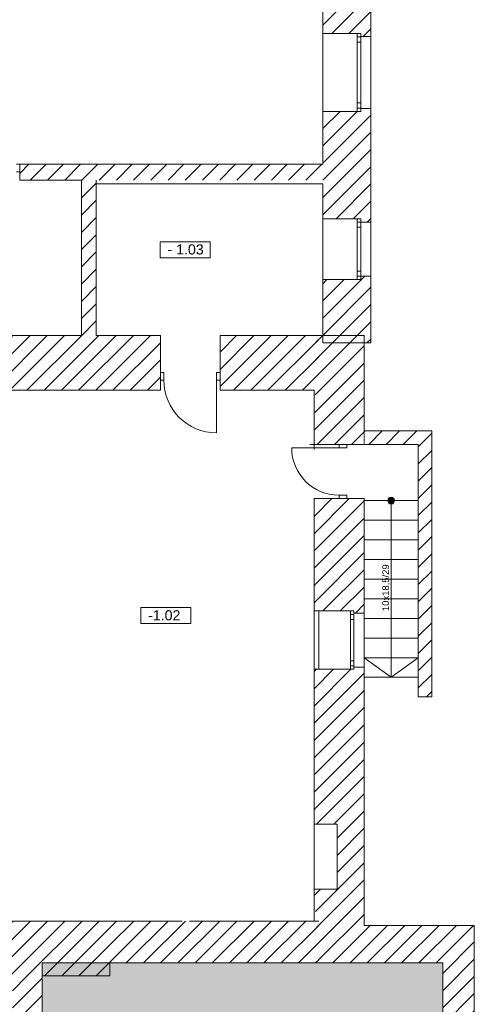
# Model space of a CAD drawing. Header units: millimetres. Extents: x -146116 to 602001, y -318793 to 100489.
# Tile 96 of 100: x 323174 to 329896, y 64395 to 78941. Entities that reach past the tile are written whole.
import ezdxf

# ---------------------------------------------------------------- set-up
doc = ezdxf.new("R2010")
doc.units = ezdxf.units.MM
doc.header["$LTSCALE"] = 0.1
doc.header["$MEASUREMENT"] = 0
doc.linetypes.add('eks Rzut piwnicy$0$Krawędzie ukryte', pattern=[391.222223, 282.222223, -109])
for name, color, linetype, lineweight in [('eks Rzut piwnicy$0$poziom_0 (1)_5_2D - Ogólne_Nr_pióra__102_Nr_pióra__4', 8, 'Continuous', 18), ('eks Rzut piwnicy$0$poziom_0 (1)_5_2D - Ogólne_Nr_pióra__81_Nr_pióra__3', 8, 'Continuous', 18), ('eks Rzut piwnicy$0$poziom_0 (1)_5_DEFPOINTS_Nr_pióra__7', 8, 'Continuous', 18), ('eks Rzut piwnicy$0$poziom_0 (1)_5_Drzwi ArchiCAD_Nr_pióra__27_Nr_pióra__7', 8, 'Continuous', 18), ('eks Rzut piwnicy$0$poziom_0 (1)_5_Drzwi ArchiCAD_Nr_pióra__81_Nr_pióra__3', 8, 'Continuous', 18), ('eks Rzut piwnicy$0$poziom_0 (1)_5_Konstrukcja - Schody_Nr_pióra__81_Nr_pióra__3', 8, 'Continuous', 18), ('eks Rzut piwnicy$0$poziom_0 (1)_5_Konstrukcja - Ściany zew_Nr_pióra__107_Nr_pióra__11', 8, 'Continuous', 18), ('eks Rzut piwnicy$0$poziom_0 (1)_5_Konstrukcja - Ściany zew_Nr_pióra__27_Nr_pióra__7', 8, 'Continuous', 18), ('eks Rzut piwnicy$0$poziom_0 (1)_5_Konstrukcja - Ściany zew_Nr_pióra__87_Nr_pióra__3', 8, 'Continuous', 18), ('eks Rzut piwnicy$0$poziom_0 (1)_5_Metryczki pomieszczeń ArchiCADa_Nr_pióra__6_Nr_pióra__5', 8, 'Continuous', 18), ('eks Rzut piwnicy$0$poziom_0 (1)_5_Okna ArchiCADa_Nr_pióra__101_Nr_pióra__252', 8, 'Continuous', 18), ('eks Rzut piwnicy$0$poziom_0 (1)_5_Okna ArchiCADa_Nr_pióra__27_Nr_pióra__7', 8, 'Continuous', 18), ('eks Rzut piwnicy$0$poziom_0 (1)_5_Okna ArchiCADa_Nr_pióra__63_Nr_pióra__12', 8, 'Continuous', 18), ('eks Rzut piwnicy$0$poziom_0 (1)_5_Okna ArchiCADa_Nr_pióra__81_Nr_pióra__3', 8, 'Continuous', 18), ('eks Rzut piwnicy$0$poziom_0 (1)_5_Wymiarowanie - Ogólne_Nr_pióra__1_Nr_pióra__7', 8, 'Continuous', 18), ('eks Rzut piwnicy$0$poziom_0 (1)_5_Wymiarowanie - Ogólne_Nr_pióra__7', 8, 'Continuous', 18)]:
    doc.layers.add(name, color=color, linetype=linetype, lineweight=lineweight)
doc.layers.add('eks Rzut piwnicy$0$poziom_0 (1)_5_Konstrukcja - Schody', color=8, linetype='Continuous')
doc.layers.add('REWIZJA_1', color=6, linetype='Continuous')
doc.styles.add('eks Rzut piwnicy$0$GENERATED_STYLE_1', font='arial.ttf')
pattern_1 = [(45, (138485.43, -34453.1), (127.2792, -127.2792), [])]

# ---------------------------------------------------------------- blocks, each defined once
blk = doc.blocks.new('eks Rzut piwnicy')
at = {"layer": 'eks Rzut piwnicy$0$poziom_0 (1)_5_2D - Ogólne_Nr_pióra__102_Nr_pióra__4', "linetype": 'Continuous', "lineweight": 18}
blk.add_hatch(color=256, dxfattribs=at).paths.add_polyline_path([(150515, -28218), (156440, -28218), (156440, -20208), (150515, -20208)])
at = {"layer": 'eks Rzut piwnicy$0$poziom_0 (1)_5_Konstrukcja - Schody', "linetype": 'Continuous', "lineweight": 0}
blk.add_hatch(color=256, dxfattribs=at).paths.add_polyline_path([(155675, -13428), (155684, -13427), (155692, -13425), (155699, -13422), (155706, -13418), (155712, -13412), (155717, -13405), (155721, -13398), (155724, -13390), (155725, -13382), (155725, -13374), (155724, -13366), (155721, -13358), (155717, -13351), (155712, -13344), (155706, -13339), (155699, -13334), (155692, -13331), (155684, -13329), (155675, -13328), (155667, -13329), (155659, -13331), (155652, -13334), (155645, -13339), (155639, -13344), (155634, -13351), (155630, -13358), (155627, -13366), (155626, -13374), (155626, -13382), (155627, -13390), (155630, -13398), (155634, -13405), (155639, -13412), (155645, -13418), (155652, -13422), (155659, -13425), (155667, -13427)])
at = {"layer": 'eks Rzut piwnicy$0$poziom_0 (1)_5_Konstrukcja - Ściany zew_Nr_pióra__107_Nr_pióra__11', "linetype": 'Continuous', "lineweight": 18}
h = blk.add_hatch(dxfattribs=at)
h.set_pattern_fill('BLOCZKI_CERAMICZNE_0005', color=256, angle=180, style=0, pattern_type=2)
h.set_pattern_definition(pattern_1)
h.paths.add_polyline_path([(154665, -6478), (155225, -6478), (155225, -6523), (155375, -6523), (155375, -4733), (155225, -4733), (155225, -4778), (154665, -4778)])
h = blk.add_hatch(dxfattribs=at)
h.set_pattern_fill('BLOCZKI_CERAMICZNE_0005', color=256, angle=180, style=0, pattern_type=2)
h.set_pattern_definition(pattern_1)
h.paths.add_polyline_path([(154665, -7628), (154665, -9213), (155225, -9213), (155225, -9263), (155375, -9263), (155375, -7583), (155225, -7583), (155225, -7628)])
h = blk.add_hatch(dxfattribs=at)
h.set_pattern_fill('BLOCZKI_CERAMICZNE_0005', color=256, angle=180, style=0, pattern_type=2)
h.set_pattern_definition(pattern_1)
h.paths.add_polyline_path([(150185, -8643), (154665, -8643), (154665, -8408), (150185, -8408)])
h = blk.add_hatch(dxfattribs=at)
h.set_pattern_fill('BLOCZKI_CERAMICZNE_0005', color=256, angle=180, style=0, pattern_type=2)
h.set_pattern_definition(pattern_1)
h.paths.add_polyline_path([(151095, -8643), (151095, -10938), (151315, -10938), (151315, -8643)])
h = blk.add_hatch(dxfattribs=at)
h.set_pattern_fill('BLOCZKI_CERAMICZNE_0005', color=256, angle=180, style=0, pattern_type=2)
h.set_pattern_definition(pattern_1)
h.paths.add_polyline_path([(154665, -10113), (154665, -11048), (155375, -11048), (155375, -10063), (155225, -10063), (155225, -10113)])
h = blk.add_hatch(dxfattribs=at)
h.set_pattern_fill('BLOCZKI_CERAMICZNE_0005', color=256, angle=180, style=0, pattern_type=2)
h.set_pattern_definition(pattern_1)
h.paths.add_polyline_path([(148535, -11748), (152265, -11748), (152265, -10938), (148535, -10938)])
h = blk.add_hatch(dxfattribs=at)
h.set_pattern_fill('BLOCZKI_CERAMICZNE_0005', color=256, angle=180, style=0, pattern_type=2)
h.set_pattern_definition(pattern_1)
h.paths.add_polyline_path([(153145, -10938), (153145, -11748), (154605, -11748), (154605, -10938)])
h = blk.add_hatch(dxfattribs=at)
h.set_pattern_fill('BLOCZKI_CERAMICZNE_0005', color=256, angle=180, style=0, pattern_type=2)
h.set_pattern_definition(pattern_1)
h.paths.add_polyline_path([(154535, -12548), (154905, -12548), (155275, -12548), (155275, -10938), (154570, -10943)])
h = blk.add_hatch(dxfattribs=at)
h.set_pattern_fill('BLOCZKI_CERAMICZNE_0005', color=256, angle=180, style=0, pattern_type=2)
h.set_pattern_definition(pattern_1)
h.paths.add_polyline_path([(155275, -12548), (156075, -12548), (156075, -12348), (155275, -12348)])
h = blk.add_hatch(dxfattribs=at)
h.set_pattern_fill('BLOCZKI_CERAMICZNE_0005', color=256, angle=180, style=0, pattern_type=2)
h.set_pattern_definition(pattern_1)
h.paths.add_polyline_path([(156075, -12348), (156075, -16278), (156275, -16278), (156275, -12348)])
h = blk.add_hatch(dxfattribs=at)
h.set_pattern_fill('BLOCZKI_CERAMICZNE_0005', color=256, angle=180, style=0, pattern_type=2)
h.set_pattern_definition(pattern_1)
h.paths.add_polyline_path([(154535, -15008), (155125, -15008), (155125, -15038), (155275, -15038), (155275, -13348), (154535, -13348)])
h = blk.add_hatch(dxfattribs=at)
h.set_pattern_fill('BLOCZKI_CERAMICZNE_0005', color=256, angle=180, style=0, pattern_type=2)
h.set_pattern_definition(pattern_1)
h.paths.add_polyline_path([(155125, -15868), (154535, -15868), (154535, -18158), (154875, -18158), (154875, -19118), (154535, -19118), (154605, -20208), (155275, -19653), (155275, -15838), (155125, -15838)])
h = blk.add_hatch(dxfattribs=at)
h.set_pattern_fill('BLOCZKI_CERAMICZNE_0005', color=256, angle=180, style=0, pattern_type=2)
h.set_pattern_definition(pattern_1)
h.paths.add_polyline_path([(148925, -20398), (151515, -20398), (151515, -19588), (148925, -19588)])
h = blk.add_hatch(dxfattribs=at)
h.set_pattern_fill('BLOCZKI_CERAMICZNE_0005', color=256, angle=180, style=0, pattern_type=2)
h.set_pattern_definition(pattern_1)
h.paths.add_polyline_path([(151515, -20208), (154605, -20208), (154605, -19588), (151515, -19588)])
h = blk.add_hatch(dxfattribs=at)
h.set_pattern_fill('BLOCZKI_CERAMICZNE_0005', color=256, angle=180, style=0, pattern_type=2)
h.set_pattern_definition(pattern_1)
h.paths.add_polyline_path([(156905, -19653), (155275, -19653), (154605, -20208), (156440, -20208)])
h = blk.add_hatch(dxfattribs=at)
h.set_pattern_fill('BLOCZKI_CERAMICZNE_0005', color=256, angle=180, style=0, pattern_type=2)
h.set_pattern_definition(pattern_1)
h.paths.add_polyline_path([(156905, -33103), (156905, -19653), (156440, -20208), (156440, -32638)])
h = blk.add_hatch(dxfattribs=at)
h.set_pattern_fill('BLOCZKI_CERAMICZNE_0005', color=256, angle=180, style=0, pattern_type=2)
h.set_pattern_definition(pattern_1)
h.paths.add_polyline_path([(150515, -28218), (150515, -20398), (150075, -20398), (150075, -28218)])
at = {"layer": 'eks Rzut piwnicy$0$poziom_0 (1)_5_2D - Ogólne_Nr_pióra__81_Nr_pióra__3', "linetype": 'Continuous', "lineweight": 18, "flags": 128}
blk.add_lwpolyline([(150515, -28218), (156440, -28218), (156440, -20208), (150515, -20208)], close=True, dxfattribs=at)
at = {"layer": 'eks Rzut piwnicy$0$poziom_0 (1)_5_DEFPOINTS_Nr_pióra__7', "linetype": 'Continuous', "lineweight": 18}
for p, q in [((154192, -8408), (154192, -8408)), ((154665, -8408), (154665, -8408)), ((153618, -8698), (153618, -8698)), ((154665, -8698), (154665, -8698)), ((154605, -10938), (154605, -10938)), ((153145, -11748), (153145, -11748)), ((153542, -11748), (153542, -11748)), ((153903, -11748), (153903, -11748)), ((154474, -11748), (154474, -11748)), ((154535, -11748), (154535, -11748)), ((154535, -12548), (154474, -12548)), ((154535, -12624), (154535, -12624)), ((154605, -13348), (154605, -13348)), ((154535, -13708), (154535, -13708)), ((154535, -17948), (154535, -17948)), ((154875, -19054), (154875, -19054)), ((155275, -18949), (155275, -18949)), ((154535, -19118), (154535, -19118)), ((154875, -19118), (154875, -19118)), ((154605, -19588), (154605, -19588)), ((155275, -19653), (155275, -19653))]:
    blk.add_line(p, q, dxfattribs=at)
at = {"layer": 'eks Rzut piwnicy$0$poziom_0 (1)_5_Drzwi ArchiCAD_Nr_pióra__27_Nr_pióra__7', "linetype": 'Continuous', "lineweight": 18}
for p, q in [((150185, -8408), (150185, -8523)), ((152265, -11598), (152265, -11483)), ((153145, -11598), (153145, -11483)), ((154905, -12548), (155020, -12548)), ((154905, -13348), (155020, -13348))]:
    blk.add_line(p, q, dxfattribs=at)
at = {"layer": 'eks Rzut piwnicy$0$poziom_0 (1)_5_Drzwi ArchiCAD_Nr_pióra__81_Nr_pióra__3', "linetype": 'Continuous', "lineweight": 18}
for p, q in [((150135, -8408), (150185, -8408)), ((150185, -8408), (150185, -8523)), ((150185, -8523), (150135, -8523)), ((152265, -11483), (152315, -11483)), ((152265, -11598), (152265, -11483)), ((152315, -11483), (152315, -11598)), ((153095, -11483), (153145, -11483)), ((153095, -11483), (153095, -12378)), ((153145, -11483), (153145, -11598)), ((152315, -11598), (152265, -11598)), ((153145, -11598), (153095, -11598)), ((155020, -12598), (154205, -12598)), ((154905, -12548), (154905, -12598)), ((155020, -12548), (154905, -12548)), ((155020, -12598), (155020, -12548)), ((155020, -13298), (154905, -13298)), ((154905, -13298), (154905, -13348)), ((154905, -13348), (155020, -13348)), ((155020, -13348), (155020, -13298))]:
    blk.add_line(p, q, dxfattribs=at)
for centre, radius in [((153095, -11598), 780), ((154905, -12598), 700)]:
    blk.add_arc(centre, radius, 180, 270, dxfattribs=at)
at = {"layer": 'eks Rzut piwnicy$0$poziom_0 (1)_5_Konstrukcja - Schody_Nr_pióra__81_Nr_pióra__3', "linetype": 'Continuous', "lineweight": 18}
for p, q in [((155275, -13378), (155275, -15988)), ((156075, -13378), (155275, -13378)), ((155675, -13378), (155675, -15988)), ((156075, -13378), (156075, -15988)), ((156075, -13668), (155275, -13668)), ((156075, -13958), (155275, -13958)), ((156075, -14248), (155275, -14248)), ((156075, -14538), (155275, -14538)), ((156075, -14828), (155275, -14828)), ((156075, -15118), (155275, -15118)), ((156075, -15408), (155275, -15408)), ((156075, -15698), (155275, -15698)), ((155675, -15988), (155275, -15698)), ((155675, -15988), (156075, -15698)), ((156075, -15988), (155275, -15988))]:
    blk.add_line(p, q, dxfattribs=at)
blk.add_circle((155675, -13378), 50, dxfattribs=at)
at = {"layer": 'eks Rzut piwnicy$0$poziom_0 (1)_5_Konstrukcja - Ściany zew_Nr_pióra__27_Nr_pióra__7', "linetype": 'Continuous', "lineweight": 18}
for p, q in [((155225, -6478), (154665, -6478)), ((155225, -6523), (155225, -6478)), ((155375, -6523), (155225, -6523)), ((155225, -7628), (154665, -7628)), ((155375, -7583), (155225, -7583)), ((155225, -7583), (155225, -7628)), ((150185, -8408), (150185, -8643)), ((155225, -9213), (154665, -9213)), ((155225, -9263), (155225, -9213)), ((155375, -9263), (155225, -9263)), ((155225, -10113), (154665, -10113)), ((155375, -10063), (155225, -10063)), ((155225, -10063), (155225, -10113)), ((152265, -11748), (152265, -10938)), ((153145, -11748), (153145, -10938)), ((155275, -10938), (153145, -10938)), ((156275, -12348), (155275, -12348)), ((154535, -12548), (156075, -12548)), ((154535, -13348), (154905, -13348)), ((154905, -13348), (155275, -13348)), ((155075, -15008), (154535, -15008)), ((155125, -15008), (155075, -15008)), ((155125, -15038), (155125, -15008)), ((155275, -15038), (155125, -15038)), ((155275, -15838), (155125, -15838)), ((155125, -15838), (155125, -15868)), ((155125, -15868), (154535, -15868)), ((154535, -18158), (154875, -18158)), ((154875, -19118), (154875, -18158)), ((154535, -19118), (154875, -19118)), ((152585, -19588), (149955, -19588))]:
    blk.add_line(p, q, dxfattribs=at)
at = {"layer": 'eks Rzut piwnicy$0$poziom_0 (1)_5_Konstrukcja - Ściany zew_Nr_pióra__27_Nr_pióra__7', "linetype": 'Continuous', "lineweight": 18, "flags": 128}
for points in [[(154665, -4778), (154665, -6478)], [(155375, -6523), (155375, -4733)], [(154665, -7628), (154665, -8408)], [(155375, -9263), (155375, -7583)], [(154665, -8408), (150185, -8408)], [(150185, -8643), (151095, -8643)], [(151095, -8643), (151095, -10938)], [(151315, -10938), (151315, -8643)], [(151315, -8698), (154665, -8698)], [(154665, -8698), (154665, -9213)], [(154665, -10113), (154665, -11048)], [(155375, -11048), (155375, -10063)], [(151095, -10938), (148865, -10938)], [(152265, -10938), (151315, -10938)], [(154665, -11048), (155375, -11048)], [(155275, -12348), (155275, -10938)], [(147595, -11748), (152265, -11748)], [(153145, -11748), (154535, -11748)], [(154535, -11748), (154535, -12548)], [(156275, -16278), (156275, -12348)], [(156075, -12548), (156075, -16278)], [(154535, -13348), (154535, -15008)], [(155275, -15038), (155275, -13348)], [(155275, -19653), (155275, -15838)], [(154535, -15868), (154535, -18158)], [(156075, -16278), (156275, -16278)], [(154535, -19118), (154535, -19588)], [(154605, -19588), (152695, -19588)], [(156905, -19653), (155275, -19653)], [(156905, -33103), (156905, -19653)], [(151515, -20398), (151515, -20208)], [(151515, -20208), (156440, -20208)], [(156440, -20208), (156440, -28218)], [(150515, -28218), (150515, -20398)], [(150515, -20398), (151515, -20398)]]:
    blk.add_lwpolyline(points, dxfattribs=at)
at = {"layer": 'eks Rzut piwnicy$0$poziom_0 (1)_5_Konstrukcja - Ściany zew_Nr_pióra__87_Nr_pióra__3', "linetype": 'eks Rzut piwnicy$0$Krawędzie ukryte', "lineweight": 18}
blk.add_line((156275, -12348), (155275, -12348), dxfattribs=at)
at = {"layer": 'eks Rzut piwnicy$0$poziom_0 (1)_5_Konstrukcja - Ściany zew_Nr_pióra__87_Nr_pióra__3', "linetype": 'eks Rzut piwnicy$0$Krawędzie ukryte', "lineweight": 18, "flags": 128}
for points in [[(155275, -12348), (155275, -12548)], [(156275, -16278), (156275, -12348)], [(155275, -12548), (156075, -12548)], [(156075, -12548), (156075, -16278)], [(156075, -16278), (156275, -16278)]]:
    blk.add_lwpolyline(points, dxfattribs=at)
at = {"layer": 'eks Rzut piwnicy$0$poziom_0 (1)_5_Metryczki pomieszczeń ArchiCADa_Nr_pióra__6_Nr_pióra__5', "linetype": 'Continuous', "lineweight": 18}
for p, q in [((152262, -9554), (152998, -9554)), ((152262, -9790), (152262, -9554)), ((152998, -9554), (152998, -9790)), ((152998, -9790), (152262, -9790)), ((151975, -14959), (152712, -14959)), ((151975, -15195), (151975, -14959)), ((152712, -14959), (152712, -15195)), ((152712, -15195), (151975, -15195))]:
    blk.add_line(p, q, dxfattribs=at)
at = {"layer": 'eks Rzut piwnicy$0$poziom_0 (1)_5_Okna ArchiCADa_Nr_pióra__101_Nr_pióra__252', "linetype": 'Continuous', "lineweight": 18}
for p, q in [((155175, -6603), (155175, -6478)), ((155225, -6478), (155225, -6603)), ((155225, -6603), (155175, -6603)), ((155175, -7628), (155175, -7503)), ((155175, -7503), (155225, -7503)), ((155225, -7503), (155225, -7628)), ((155175, -9338), (155175, -9213)), ((155225, -9213), (155225, -9338)), ((155225, -9338), (155175, -9338)), ((155175, -10113), (155175, -9988)), ((155175, -9988), (155225, -9988)), ((155225, -9988), (155225, -10113)), ((155075, -15133), (155075, -15008)), ((155125, -15008), (155125, -15133)), ((155125, -15133), (155075, -15133)), ((155075, -15868), (155075, -15743)), ((155075, -15743), (155125, -15743)), ((155125, -15743), (155125, -15868))]:
    blk.add_line(p, q, dxfattribs=at)
at = {"layer": 'eks Rzut piwnicy$0$poziom_0 (1)_5_Okna ArchiCADa_Nr_pióra__27_Nr_pióra__7', "linetype": 'Continuous', "lineweight": 18}
for p, q in [((155225, -6478), (155175, -6478)), ((155225, -6523), (155225, -6478)), ((155225, -7628), (155175, -7628)), ((155225, -7583), (155225, -7628)), ((155225, -9213), (155175, -9213)), ((155225, -9263), (155225, -9213)), ((155225, -10113), (155175, -10113)), ((155225, -10063), (155225, -10113)), ((155125, -15008), (155075, -15008)), ((155125, -15038), (155125, -15008)), ((155125, -15838), (155125, -15868)), ((155125, -15868), (155075, -15868)), ((154875, -18158), (154535, -18158)), ((154875, -19118), (154875, -18158)), ((154535, -19118), (154875, -19118))]:
    blk.add_line(p, q, dxfattribs=at)
at = {"layer": 'eks Rzut piwnicy$0$poziom_0 (1)_5_Okna ArchiCADa_Nr_pióra__63_Nr_pióra__12', "linetype": 'Continuous', "lineweight": 18}
blk.add_line((154535, -19118), (154535, -18158), dxfattribs=at)
at = {"layer": 'eks Rzut piwnicy$0$poziom_0 (1)_5_Okna ArchiCADa_Nr_pióra__81_Nr_pióra__3', "linetype": 'Continuous', "lineweight": 18}
for p, q in [((154665, -7628), (154665, -6478)), ((155225, -6528), (155175, -6528)), ((155375, -7583), (155375, -6523)), ((155175, -7503), (155175, -6603)), ((155225, -6603), (155225, -7503)), ((155225, -7578), (155175, -7578)), ((154665, -10113), (154665, -9213)), ((155225, -9263), (155175, -9263)), ((155375, -10063), (155375, -9263)), ((155175, -9988), (155175, -9338)), ((155225, -9338), (155225, -9988)), ((155225, -10063), (155175, -10063)), ((154605, -15868), (154605, -15008)), ((155125, -15058), (155075, -15058)), ((155275, -15838), (155275, -15038)), ((155075, -15743), (155075, -15133)), ((155125, -15133), (155125, -15743)), ((155125, -15818), (155075, -15818))]:
    blk.add_line(p, q, dxfattribs=at)
at = {"layer": 'eks Rzut piwnicy$0$poziom_0 (1)_5_Wymiarowanie - Ogólne_Nr_pióra__1_Nr_pióra__7', "linetype": 'Continuous', "lineweight": 18}
for p, q in [((154665, -7741), (154665, -7553)), ((150843, -8408), (150656, -8408)), ((153741, -8408), (153553, -8408)), ((150843, -8643), (150656, -8643)), ((151095, -10727), (151095, -10540)), ((151315, -10727), (151315, -10540)), ((154665, -10727), (154665, -10540)), ((150843, -10938), (150656, -10938)), ((153741, -10938), (153553, -10938)), ((150843, -11748), (150656, -11748)), ((151644, -11748), (151456, -11748)), ((153741, -11748), (153553, -11748)), ((155275, -16726), (155275, -16538)), ((155275, -16988), (155275, -16800)), ((150843, -19588), (150656, -19588)), ((151644, -19588), (151456, -19588)), ((154233, -19588), (154045, -19588)), ((156838, -19653), (156650, -19653))]:
    blk.add_line(p, q, dxfattribs=at)
at = {"layer": 'eks Rzut piwnicy$0$poziom_0 (1)_5_Wymiarowanie - Ogólne_Nr_pióra__7', "linetype": 'Continuous', "lineweight": 18}
for p, q in [((154665, -8408), (154192, -8408)), ((154192, -8408), (154192, -8409)), ((154665, -8698), (153618, -8698)), ((154605, -10938), (153618, -10938)), ((154535, -11748), (153542, -11748)), ((154535, -11748), (154535, -12625)), ((154535, -17948), (154535, -13708)), ((154535, -19118), (154535, -18949)), ((154875, -19118), (154875, -18949)), ((155275, -19653), (155275, -18949)), ((154605, -19588), (153542, -19588))]:
    blk.add_line(p, q, dxfattribs=at)
at = {"layer": 'eks Rzut piwnicy$0$poziom_0 (1)_5_Konstrukcja - Schody_Nr_pióra__81_Nr_pióra__3', "linetype": 'Continuous', "lineweight": 18, "insert": (155604, -15010), "char_height": 100, "attachment_point": 4, "rotation": 90, "style": 'eks Rzut piwnicy$0$GENERATED_STYLE_1'}
blk.add_mtext('\\A1;10x18,5/29', dxfattribs=at)
at = {"layer": 'eks Rzut piwnicy$0$poziom_0 (1)_5_Metryczki pomieszczeń ArchiCADa_Nr_pióra__6_Nr_pióra__5', "linetype": 'Continuous', "lineweight": 18, "char_height": 150, "attachment_point": 1, "style": 'eks Rzut piwnicy$0$GENERATED_STYLE_1'}
for s, insert in [('\\A1;- 1.03', (152368, -9592)), ('\\A1;-1.02', (152082, -14997))]:
    blk.add_mtext(s, dxfattribs=dict(at, insert=insert))

msp = doc.modelspace()

# ---------------------------------------------------------------- block references
at = {"layer": 'REWIZJA_1'}
msp.add_blockref('eks Rzut piwnicy', (172991, 85214), dxfattribs=at)

doc.saveas('drawing.dxf')
